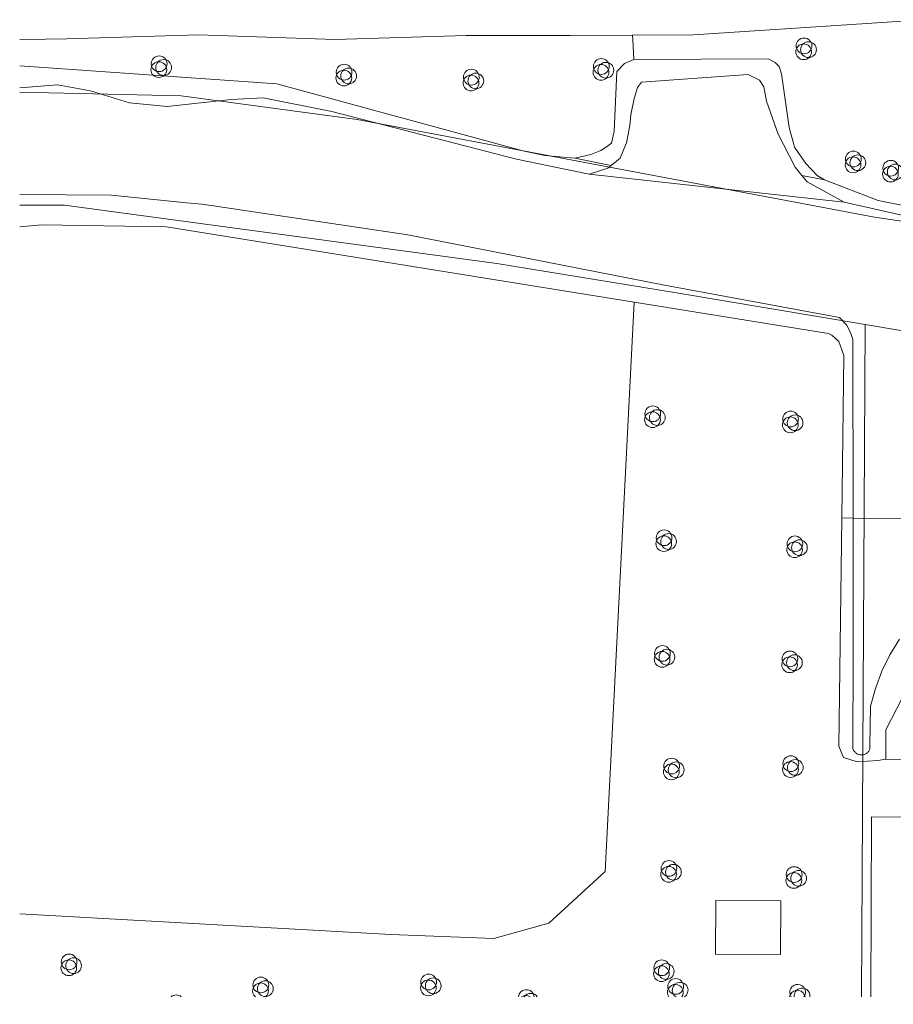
# Model space of a CAD drawing. Header units: millimetres. Extents: x -187868 to 301860, y -188076 to 283730.
# Tile 1 of 17: x -95607 to -29041, y -88212 to -13222. Entities that reach past the tile are written whole.
import ezdxf

# ---------------------------------------------------------------- set-up
doc = ezdxf.new("R2010")
doc.units = ezdxf.units.MM
doc.linetypes.add('IMPORT-HIDDEN2', pattern=[0])
for name, color, linetype, lineweight in [('BEGROEIDTERREINDEEL', 7, 'IMPORT-HIDDEN2', 13), ('ONDERSTEUNENDWATERDEEL', 7, 'Continuous', 13), ('PERCEEL', 7, 'Continuous', 13), ('VEGETATIEOBJECT', 7, 'Continuous', 13), ('WATERDEEL', 7, 'Continuous', 13)]:
    doc.layers.add(name, color=color, linetype=linetype, lineweight=lineweight)
for name, color, linetype, lineweight, true_color in [('kaart_84590_405118_500_dwg', 7, 'Continuous', 13, 0xc0c0c0), ('PAND', 7, 'Continuous', 13, 0xc0c0c0), ('WEGDEEL', 9, 'Continuous', 13, 0x808080)]:
    doc.layers.add(name, color=color, linetype=linetype, lineweight=lineweight, true_color=true_color)

# ---------------------------------------------------------------- blocks, each defined once
blk = doc.blocks.new('kaart_84590_405118_500_dwg_VEGETATIEOBJECT-2298152-10 situatie _plotview_')
at = {"layer": 'VEGETATIEOBJECT'}
for centre in [(0, 200), (-200, -200), (200, -200)]:
    blk.add_circle(centre, 600, dxfattribs=at)
blk = doc.blocks.new('kaart_84590_405118_500_dwg_VEGETATIEOBJECT-V1-10 situatie _plotview_')
at = {"layer": 'VEGETATIEOBJECT'}
blk.add_arc((0, 200), 600, 26.16732, 106.65058, dxfattribs=at)
blk = doc.blocks.new('kaart_84590_405118_500_dwg_VEGETATIEOBJECT-V2-10 situatie _plotview_')
at = {"layer": 'VEGETATIEOBJECT'}
for centre, start, end in [((0, 200), 360, 152.13577), ((-200, -200), 33.21347, 99.94329), ((200, -200), 10.95823, 122.19347), ((0, 200), 340.95722, 360)]:
    blk.add_arc(centre, 600, start, end, dxfattribs=at)
blk = doc.blocks.new('kaart_84590_405118_500_dwg_VEGETATIEOBJECT-V3-10 situatie _plotview_')
at = {"layer": 'VEGETATIEOBJECT'}
for centre, start, end in [((0, 200), 360, 192.83398), ((-200, -200), 360, 146.95694), ((200, -200), 360, 162.53508), ((0, 200), 300.35854, 360), ((-200, -200), 346.17009, 360), ((200, -200), 330.56822, 360)]:
    blk.add_arc(centre, 600, start, end, dxfattribs=at)
blk = doc.blocks.new('kaart_84590_405118_500_dwg_VEGETATIEOBJECT-V4-10 situatie _plotview_')
at = {"layer": 'VEGETATIEOBJECT'}
blk.add_circle((0, 200), 600, dxfattribs=at)
for centre, start, end in [((-200, -200), 360, 192.60517), ((200, -200), 360, 215.71276), ((-200, -200), 300.58237, 360), ((200, -200), 277.5642, 360)]:
    blk.add_arc(centre, 600, start, end, dxfattribs=at)
blk = doc.blocks.new('kaart_84590_405118_500_dwg_VEGETATIEOBJECT-V5-10 situatie _plotview_')
at = {"layer": 'VEGETATIEOBJECT'}
for centre in [(0, 200), (200, -200)]:
    blk.add_circle(centre, 600, dxfattribs=at)
for start, end in [(360, 207.66561), (285.22434, 360)]:
    blk.add_arc((-200, -200), 600, start, end, dxfattribs=at)
blk = doc.blocks.new('kaart_84590_405118_500_dwg-1799703-10 situatie _plotview_')
at = {"layer": 'BEGROEIDTERREINDEEL', "linetype": 'Continuous', "flags": 128}
for points in [[(-177674, 19951), (-160255, 10879), (-145091, -1253), (-143686, -2233), (-141667, -3336), (-140433, -3561), (-139612, -3603), (-139188, -3516), (-138661, -3407), (-138124, -2669), (-136119, 1444), (-135335, 1764), (-134546, 1761), (-134035, 3184), (-133918, 3512), (-138248, 5363), (-145555, 8535), (-154846, 12218), (-164249, 16693), (-173597, 20414), (-175052, 21029), (-176881, 21781)], [(-203370, -39305), (-202536, -39730), (-178049, -52003), (-170984, -55416), (-166673, -56015), (-161165, -54099), (-141893, -15194), (-172292, 4242), (-180958, 8151), (-182560, 8685)], [(-113153, -4210), (-129637, 1681), (-133918, 3512), (-134035, 3184), (-134546, 1761), (-125137, -2255), (-124751, -2722), (-124611, -3130), (-124665, -3699), (-125762, -7683), (-125952, -9028), (-125982, -9241), (-125690, -10703), (-125265, -11891), (-124886, -12429), (-121735, -15491), (-114299, -20646)], [(-72934, -102767), (-65663, -86481), (-138151, -54759), (-138748, -54622), (-140220, -54090), (-141042, -53362), (-141042, -52424), (-133912, -36573), (-128836, -25288), (-128763, -24147), (-129061, -23509), (-129254, -23275), (-141893, -15194), (-161165, -54099), (-166673, -56015), (-170984, -55416), (-178049, -52003), (-202536, -39730), (-203370, -39305)], [(-125196, -42868), (-137256, -52723), (-137346, -52927), (-138151, -54759), (-65663, -86481)], [(-146383, -70917), (-140896, -58355), (-72531, -88405), (-77816, -100650)]]:
    blk.add_lwpolyline(points, dxfattribs=at)
blk.add_lwpolyline([(-155957, -63224), (-154311, -59484), (-149780, -61479), (-151426, -65219)], close=True, dxfattribs=at)
at = {"layer": 'ONDERSTEUNENDWATERDEEL', "flags": 128}
for points in [[(-141667, -3336), (-140433, -3561), (-139612, -3603), (-139188, -3516), (-138661, -3407), (-138124, -2669), (-136119, 1444), (-135335, 1764), (-134546, 1761), (-125137, -2255), (-124751, -2722), (-124611, -3130), (-124665, -3699), (-125762, -7683), (-125952, -9028), (-125982, -9241), (-125690, -10703), (-125265, -11891), (-124886, -12429), (-126318, -11436), (-126529, -10646), (-126665, -8722), (-126728, -7825), (-126551, -5156), (-126294, -4091), (-126394, -3498), (-127022, -2738), (-134706, -60), (-135156, -290), (-135727, -975), (-136447, -1996), (-136829, -2738), (-137595, -3833), (-137735, -3971), (-138497, -4720), (-139348, -4954), (-141667, -3336), (-143686, -2233), (-145091, -1253), (-160255, 10879), (-177674, 19951)], [(-178345, 18405), (-175616, 17456), (-173492, 16047), (-171116, 14030), (-168603, 12624), (-163916, 11166), (-161622, 10325), (-157240, 7300), (-145786, -1634), (-141160, -4894), (-139656, -5038), (-139348, -4954), (-141667, -3336)], [(-133912, -36573), (-133124, -36917), (-127724, -24426), (-127673, -23886), (-127726, -23219), (-128007, -22492), (-139235, -14924), (-155673, -3630), (-169121, 4734), (-170164, 5316), (-175182, 8113), (-181575, 10956)], [(-182560, 8685), (-180958, 8151), (-172292, 4242), (-141893, -15194), (-129254, -23275), (-129061, -23509), (-128763, -24147), (-128836, -25288), (-133912, -36573), (-141042, -52424), (-141042, -53362), (-140220, -54090), (-138748, -54622), (-138151, -54759), (-137346, -52927), (-137256, -52723), (-125196, -42868)], [(-133560, -46788), (-134693, -47598), (-135749, -48506), (-136719, -49506), (-137595, -50589), (-138844, -53335), (-138953, -53582), (-138997, -53622), (-139044, -53659), (-139094, -53691), (-139147, -53719), (-139202, -53742), (-139259, -53760), (-139317, -53773), (-139376, -53781), (-139436, -53784), (-139495, -53782), (-139555, -53775), (-139613, -53762), (-139670, -53745), (-139725, -53723), (-139778, -53696), (-139829, -53664), (-139877, -53629), (-139921, -53589), (-139962, -53546), (-139999, -53499), (-140032, -53449), (-140061, -53397), (-140084, -53342), (-140103, -53285), (-140117, -53227), (-140126, -53168), (-140130, -53109), (-140129, -53049), (-140122, -52990), (-137307, -46592), (-133124, -36917), (-133912, -36573)], [(-114299, -20646), (-121735, -15491), (-124886, -12429), (-126318, -11436), (-126156, -12044), (-124178, -14567), (-115300, -21055)]]:
    blk.add_lwpolyline(points, dxfattribs=at)
at = {"layer": 'PAND', "flags": 128}
blk.add_lwpolyline([(-154311, -59484), (-155957, -63224), (-151426, -65219), (-149780, -61479)], close=True, dxfattribs=at)
at = {"layer": 'PERCEEL', "flags": 128}
for points in [[(-178474, 18107), (-167306, 12954), (-155727, 5961), (-122521, -16548), (-110018, -24292), (-91859, -34192), (-57952, -49074), (-48733, -52330), (-27848, -58417), (6743, -65582)], [(-126414, -23768), (-112806, -32606), (-109311, -35169), (-106513, -36965), (-103882, -38442), (-100611, -39971), (-97588, -40980), (-79215, -48817), (-42745, -62800), (-35202, -64543), (-18884, -68966), (-1559, -72188)], [(6743, -65582), (-27848, -58417), (-48733, -52330), (-57952, -49074), (-91859, -34192), (-110018, -24292), (-122521, -16548), (-155727, 5961), (-167306, 12954), (-178474, 18107)], [(-181899, 10209), (-178770, 8852), (-150311, -8325), (-138644, -15825), (-126414, -23768)], [(-147044, -70631), (-126414, -23768), (-138644, -15825), (-150311, -8325), (-178770, 8852), (-181899, 10209)], [(47828, -155134), (61685, -123451), (74207, -95270), (41498, -82757), (-1559, -72188), (-18884, -68966), (-35202, -64543), (-42745, -62800), (-79215, -48817), (-97588, -40980), (-100611, -39971), (-103882, -38442), (-106513, -36965), (-109311, -35169), (-112806, -32606), (-126414, -23768), (-147044, -70631)]]:
    blk.add_lwpolyline(points, dxfattribs=at)
at = {"layer": 'WATERDEEL', "flags": 128}
for points in [[(4238, -64903), (-14011, -61287), (-25923, -58869), (-36864, -55648), (-44978, -53397), (-50999, -51228), (-62652, -46499), (-76355, -41225), (-88261, -36278), (-95339, -32958), (-105880, -27167), (-115300, -21055), (-124178, -14567), (-141160, -4894), (-145786, -1634), (-157240, 7300), (-161622, 10325), (-163916, 11166), (-168603, 12624), (-171116, 14030), (-173492, 16047), (-175616, 17456), (-178345, 18405)], [(-181575, 10956), (-175182, 8113), (-170164, 5316), (-169121, 4734), (-155673, -3630), (-139235, -14924), (-128007, -22492), (-127726, -23219), (-127673, -23886), (-127724, -24426), (-133124, -36917), (-122314, -41650)], [(-122314, -41650), (-133124, -36917), (-137307, -46592), (-140122, -52990), (-140129, -53049), (-140130, -53109), (-140126, -53168), (-140117, -53227), (-140103, -53285), (-140084, -53342), (-140061, -53397), (-140032, -53449), (-139999, -53499), (-139962, -53546), (-139921, -53589), (-139877, -53629), (-139829, -53664), (-139778, -53696), (-139725, -53723), (-139670, -53745), (-139613, -53762), (-139555, -53775), (-139495, -53782), (-139436, -53784), (-139376, -53781), (-139317, -53773), (-139259, -53760), (-139202, -53742), (-139147, -53719), (-139094, -53691), (-139044, -53659), (-138997, -53622), (-138953, -53582), (-138844, -53335), (-137595, -50589), (-136719, -49506), (-135749, -48506), (-134693, -47598), (-133560, -46788)]]:
    blk.add_lwpolyline(points, dxfattribs=at)
blk.add_lwpolyline([(-141160, -4894), (-124178, -14567), (-126156, -12044), (-126318, -11436), (-126529, -10646), (-126665, -8722), (-126728, -7825), (-126551, -5156), (-126294, -4091), (-126394, -3498), (-127022, -2738), (-134706, -60), (-135156, -290), (-135727, -975), (-136447, -1996), (-136829, -2738), (-137595, -3833), (-137735, -3971), (-138497, -4720), (-139348, -4954), (-139656, -5038)], close=True, dxfattribs=at)
at = {"layer": 'WEGDEEL', "flags": 128}
for points in [[(-176881, 21781), (-175052, 21029), (-173597, 20414), (-164249, 16693), (-154846, 12218), (-145555, 8535), (-138248, 5363), (-133918, 3512), (-129637, 1681), (-113153, -4210)], [(-77816, -100650), (-72531, -88405), (-140896, -58355), (-146383, -70917)]]:
    blk.add_lwpolyline(points, dxfattribs=at)
for name, p in [('kaart_84590_405118_500_dwg_VEGETATIEOBJECT-2298152-10 situatie _plotview_', (-167865, 15658)), ('kaart_84590_405118_500_dwg_VEGETATIEOBJECT-2298152-10 situatie _plotview_', (-155192, 9462)), ('kaart_84590_405118_500_dwg_VEGETATIEOBJECT-2298152-10 situatie _plotview_', (-146452, 5260)), ('kaart_84590_405118_500_dwg_VEGETATIEOBJECT-2298152-10 situatie _plotview_', (-137039, 2066)), ('kaart_84590_405118_500_dwg_VEGETATIEOBJECT-2298152-10 situatie _plotview_', (-122247, -2640)), ('kaart_84590_405118_500_dwg_VEGETATIEOBJECT-2298152-10 situatie _plotview_', (-122223, -12039)), ('kaart_84590_405118_500_dwg_VEGETATIEOBJECT-2298152-10 situatie _plotview_', (-119890, -13818)), ('kaart_84590_405118_500_dwg_VEGETATIEOBJECT-2298152-10 situatie _plotview_', (-143965, -23763)), ('kaart_84590_405118_500_dwg_VEGETATIEOBJECT-2298152-10 situatie _plotview_', (-134488, -28304)), ('kaart_84590_405118_500_dwg_VEGETATIEOBJECT-2298152-10 situatie _plotview_', (-146930, -32769)), ('kaart_84590_405118_500_dwg_VEGETATIEOBJECT-2298152-10 situatie _plotview_', (-137971, -37162)), ('kaart_84590_405118_500_dwg_VEGETATIEOBJECT-2298152-10 situatie _plotview_', (-150553, -40801)), ('kaart_84590_405118_500_dwg_VEGETATIEOBJECT-2298152-10 situatie _plotview_', (-201376, -44372)), ('kaart_84590_405118_500_dwg_VEGETATIEOBJECT-2298152-10 situatie _plotview_', (-141806, -45048)), ('kaart_84590_405118_500_dwg_VEGETATIEOBJECT-2298152-10 situatie _plotview_', (-153320, -48951)), ('kaart_84590_405118_500_dwg_VEGETATIEOBJECT-V1-10 situatie _plotview_', (-195128, -50473)), ('kaart_84590_405118_500_dwg_VEGETATIEOBJECT-V5-10 situatie _plotview_', (-188671, -51792)), ('kaart_84590_405118_500_dwg_VEGETATIEOBJECT-2298152-10 situatie _plotview_', (-144920, -52396)), ('kaart_84590_405118_500_dwg_VEGETATIEOBJECT-2298152-10 situatie _plotview_', (-156613, -56022)), ('kaart_84590_405118_500_dwg_VEGETATIEOBJECT-2298152-10 situatie _plotview_', (-176847, -56677)), ('kaart_84590_405118_500_dwg_VEGETATIEOBJECT-V2-10 situatie _plotview_', (-170491, -60713)), ('kaart_84590_405118_500_dwg_VEGETATIEOBJECT-2298152-10 situatie _plotview_', (-148046, -60246)), ('kaart_84590_405118_500_dwg_VEGETATIEOBJECT-2298152-10 situatie _plotview_', (-160126, -62744)), ('kaart_84590_405118_500_dwg_VEGETATIEOBJECT-V4-10 situatie _plotview_', (-159718, -64471)), ('kaart_84590_405118_500_dwg_VEGETATIEOBJECT-V3-10 situatie _plotview_', (-151369, -68576))]:
    blk.add_blockref(name, p)

msp = doc.modelspace()

# ---------------------------------------------------------------- block references
at = {"layer": 'kaart_84590_405118_500_dwg', "color": 8, "true_color": 0x808080, "rotation": 23.44317488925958}
msp.add_blockref('kaart_84590_405118_500_dwg-1799703-10 situatie _plotview_', (75339, 35657), dxfattribs=at)

doc.saveas('drawing.dxf')
